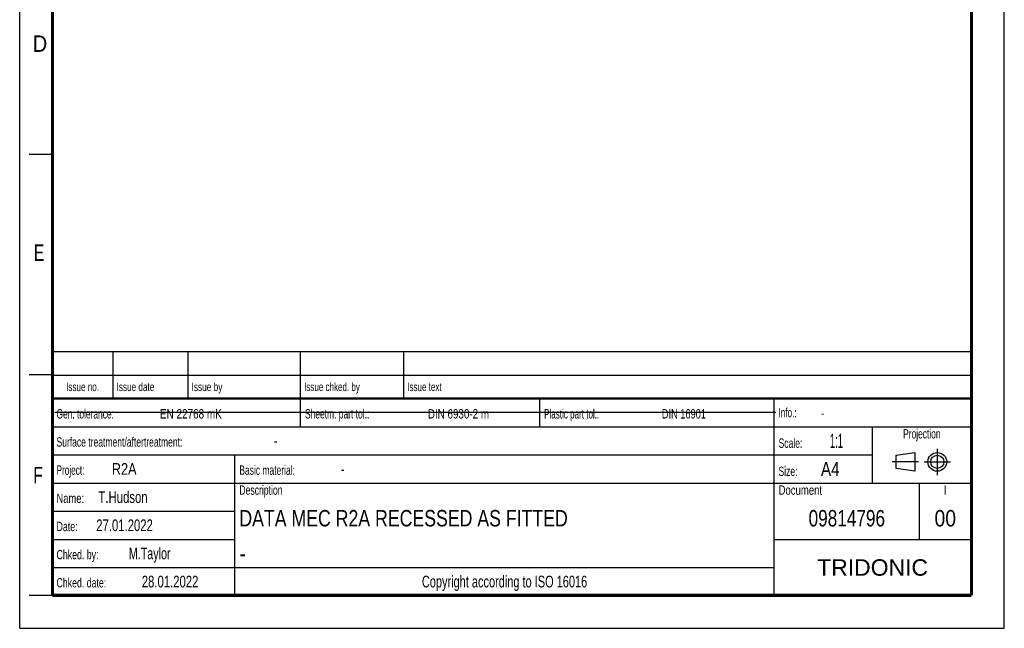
# Model space of a CAD drawing. Header units: millimetres. Extents: x 0 to 210, y 0 to 297.
# Tile 1 of 12: x 0 to 210, y 0 to 130. Entities that reach past the tile are written whole.
import ezdxf
from ezdxf.enums import TextEntityAlignment as Align

# ---------------------------------------------------------------- set-up
doc = ezdxf.new("R2010")
doc.units = ezdxf.units.MM
doc.header["$LTSCALE"] = 19.36
doc.linetypes.add('CENTER', pattern=[0.6, 0.375, -0.075, 0.075, -0.075])
doc.layers.get('0').update_dxf_attribs({"linetype": 'CONTINUOUS'})
doc.layers.add('DEFAULT_1', color=7, linetype='CENTER')
doc.layers.add('Z_NOTICE', color=7, linetype='CONTINUOUS')
doc.styles.get("Standard").update_dxf_attribs({"font": 'txt', "width": 0.7})
doc.styles.add('TEXTSTYLE_2', font='txt', dxfattribs={"width": 0.75})
doc.styles.add('TEXTSTYLE_4', font='arial.ttf')

# ---------------------------------------------------------------- blocks, each defined once
blk = doc.blocks.new('PROJEKTIONSMETHODE_BL0', base_point=(192.31, 35.47))
at = {"color": 2, "linetype": 'CONTINUOUS'}
for p, q in [((186.91, 36.87), (190.91, 37.47)), ((186.91, 34.07), (186.91, 36.87)), ((190.91, 37.47), (190.91, 33.47)), ((190.91, 33.47), (186.91, 34.07))]:
    blk.add_line(p, q, dxfattribs=at)
for radius in [2, 1.4]:
    blk.add_circle((195.71, 35.47), radius, dxfattribs=at)
at = {"layer": 'DEFAULT_1', "color": 2, "linetype": 'CENTER'}
for p, q in [((195.71, 38.27), (195.71, 32.67)), ((191.71, 35.47), (186.11, 35.47)), ((192.91, 35.47), (198.5, 35.47))]:
    blk.add_line(p, q, dxfattribs=at)

msp = doc.modelspace()

# ---------------------------------------------------------------- linework, layer by layer
at = {"color": 2, "linetype": 'CONTINUOUS'}
for p, q in [((0, 0), (0, 297)), ((210, 0), (210, 297)), ((7, 101), (2, 101)), ((6.91, 48.96), (6.91, 58.96)), ((6.91, 58.96), (202.91, 58.96)), ((19.91, 48.96), (19.91, 58.96)), ((35.91, 48.96), (35.91, 58.96)), ((59.91, 48.96), (59.91, 58.96)), ((81.91, 48.96), (81.91, 58.96)), ((202.91, 48.96), (202.91, 58.96)), ((7, 54), (2, 54)), ((6.91, 53.96), (202.91, 53.96)), ((6.91, 6.96), (6.91, 48.96)), ((6.91, 48.96), (202.91, 48.96)), ((6.91, 48.96), (202.91, 48.96)), ((59.91, 42.96), (59.91, 48.96)), ((110.91, 42.96), (110.91, 48.96)), ((160.91, 6.96), (160.91, 48.96)), ((202.91, 6.96), (202.91, 48.96)), ((6.91, 42.96), (202.91, 42.96)), ((181.91, 30.96), (181.91, 42.96)), ((6.91, 36.96), (181.91, 36.96)), ((45.91, 6.96), (45.91, 36.96)), ((6.91, 30.96), (202.91, 30.96)), ((191.91, 18.96), (191.91, 30.96)), ((6.91, 24.96), (45.91, 24.96)), ((6.91, 18.96), (45.91, 18.96)), ((160.91, 18.96), (202.91, 18.96)), ((6.91, 12.96), (160.91, 12.96)), ((7, 7), (2, 7)), ((6.91, 6.96), (202.91, 6.96)), ((0, 0), (210, 0))]:
    msp.add_line(p, q, dxfattribs=at)
at = {"color": 7, "linetype": 'CONTINUOUS'}
msp.add_line((7.47, 46.04), (161.27, 46.04), dxfattribs=at)
for points, const_width in [([(7, 7), (7, 290)], 0.7), ([(203, 7), (203, 290)], 0.7), ([(7, 49), (203, 49)], 0.5), ([(7, 7), (203, 7)], 0.7)]:
    msp.add_lwpolyline(points, dxfattribs=dict(at, const_width=const_width))

# ---------------------------------------------------------------- block references
at = {"color": 2, "linetype": 'CONTINUOUS'}
msp.add_blockref('PROJEKTIONSMETHODE_BL0', (192.31, 35.47), dxfattribs=at)

# ---------------------------------------------------------------- texts
at = {"color": 5, "linetype": 'CONTINUOUS', "style": 'TEXTSTYLE_2'}
for s, width, p in [('D', 0.904762, (2.81, 122.86)), ('E', 0.714286, (3, 78.3)), ('F', 0.714286, (2.92, 30.9))]:
    msp.add_text(s, height=3.5, dxfattribs=dict(at, width=width)).set_placement(p)
at = {"layer": 'Z_NOTICE', "color": 5, "linetype": 'CONTINUOUS', "style": 'TEXTSTYLE_2'}
for s, height, width, p in [('Issue date ', 1.8, 0.725108, (20.66, 50.56)), ('Issue by ', 1.8, 0.732804, (36.66, 50.56)), ('Issue chked. by', 1.8, 0.711111, (60.66, 50.56)), ('Issue text ', 1.8, 0.712121, (82.66, 50.56)), ('Gen. tolerance:', 2, 0.669841, (7.85, 44.71)), ('EN 22768 mK', 2, 0.792208, (29.91, 44.71)), ('Sheetm. part tol.:', 2, 0.67328, (60.85, 44.71)), ('DIN 6930-2 m', 2, 0.78373, (87.05, 44.71)), ('Plastic part tol.:', 2, 0.642857, (111.85, 44.71)), ('DIN 16901', 2, 0.73545, (136.96, 44.71)), ('Info.: ', 2, 0.64966, (161.85, 44.96)), ('Surface treatment/aftertreatment: ', 2, 0.681373, (7.85, 38.71)), ('Scale:  ', 2, 0.684524, (161.85, 38.46)), ('1:1', 3, 0.5, (172.8, 38.46)), ('-', 2.5, 0.714286, (54.18, 38.71)), ('Project: ', 2, 0.656085, (7.85, 32.71)), ('R2A', 2.5, 0.809524, (19.66, 32.71)), ('Basic material: ', 2, 0.675595, (46.85, 32.71)), ('-', 2.5, 0.714286, (68.47, 32.71)), ('Size: ', 2, 0.678571, (161.85, 32.46)), (' A4', 3, 0.809524, (169.99, 32.46)), ('T.Hudson', 2.5, 0.723214, (16.8, 26.71)), ('Description', 2, 0.688312, (46.85, 28.46)), ('Document', 2, 0.761905, (161.85, 28.46)), ('Name: ', 2, 0.746032, (7.85, 26.71)), ('27.01.2022', 2.5, 0.721429, (16.33, 20.71)), ('Date: ', 2, 0.706349, (7.85, 20.71)), ('Chked. by: ', 2, 0.701299, (7.85, 14.71)), ('M.Taylor', 2.5, 0.684524, (23.28, 14.71)), ('Chked. date: ', 2, 0.699634, (7.85, 8.71)), ('28.01.2022', 2.5, 0.721429, (26.04, 8.71))]:
    msp.add_text(s, height=height, dxfattribs=dict(at, width=width)).set_placement(p)
for s, height, width, p in [('Issue no.', 1.8, 0.719577, (13.41, 50.56)), ('Projection', 2, 0.671429, (192.41, 40.46)), ('I', 2, 0.833333, (197.41, 28.46)), ('Copyright according to ISO 16016', 2.5, 0.700149, (103.41, 8.71))]:
    msp.add_text(s, height=height, dxfattribs=dict(at, width=width)).set_placement(p, align=Align.CENTER)
at = {"layer": 'Z_NOTICE', "color": 5, "linetype": 'CONTINUOUS', "width": 0.714286}
msp.add_text('-', height=1.8, dxfattribs=at).set_placement((170.95, 44.96))
at = {"layer": 'Z_NOTICE', "color": 7, "linetype": 'CONTINUOUS', "style": 'TEXTSTYLE_2'}
for s, width, p in [('DATA MEC R2A RECESSED AS FITTED', 0.806452, (46.85, 21.71)), ('-', 0.904762, (46.85, 14.21))]:
    msp.add_text(s, height=3.5, dxfattribs=dict(at, width=width)).set_placement(p)
for s, width, p in [('09814796', 0.782738, (176.41, 21.71)), ('00', 0.880952, (197.41, 21.71))]:
    msp.add_text(s, height=3.5, dxfattribs=dict(at, width=width)).set_placement(p, align=Align.CENTER)
at = {"layer": 'Z_NOTICE', "color": 5, "linetype": 'CONTINUOUS', "style": 'TEXTSTYLE_4'}
msp.add_text('TRIDONIC', height=3.5, dxfattribs=at).set_placement((181.91, 11.21), align=Align.CENTER)

doc.saveas('drawing.dxf')
